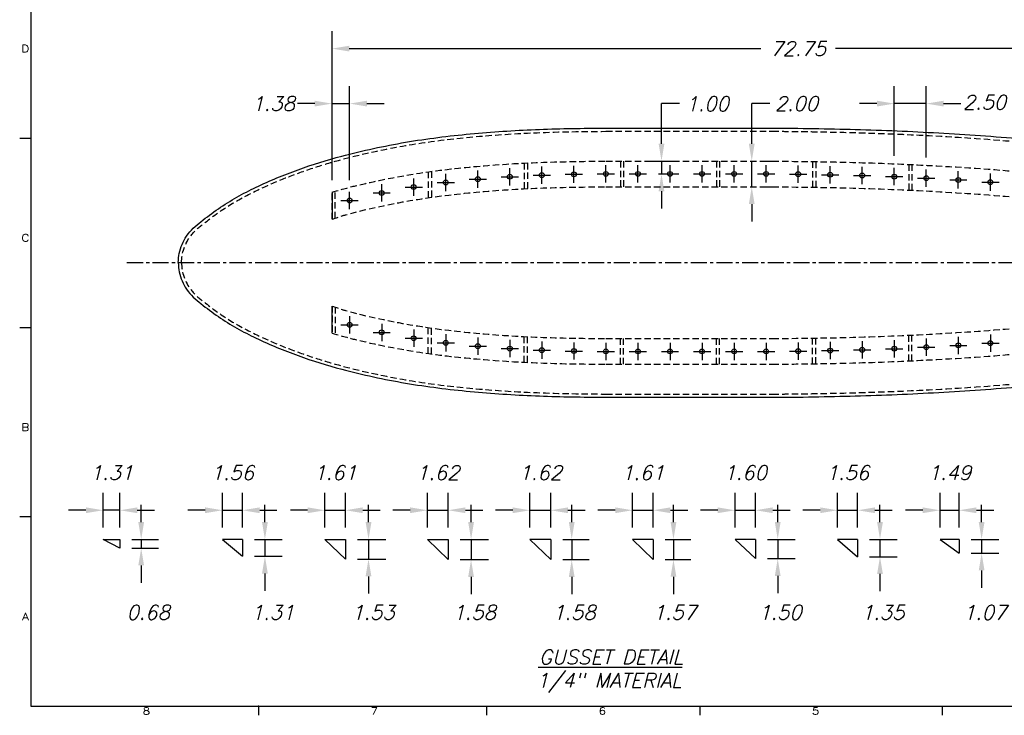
# Model space of a CAD drawing. Extents: x -121 to 25, y 5 to 96.
# Tile 1 of 3: x -120 to -43, y 5 to 60. Entities that reach past the tile are written whole.
import ezdxf
from ezdxf.enums import TextEntityAlignment as Align

# ---------------------------------------------------------------- set-up
doc = ezdxf.new("R2010")
doc.units = 0
doc.header["$LTSCALE"] = 2
doc.header["$MEASUREMENT"] = 0
doc.linetypes.add('CENTER', pattern=[2, 1.25, -0.25, 0.25, -0.25])
doc.linetypes.add('HIDDEN', pattern=[0.375, 0.25, -0.125])
doc.layers.get('0').update_dxf_attribs({"linetype": 'CONTINUOUS'})
doc.layers.get('DEFPOINTS').update_dxf_attribs({"linetype": 'CONTINUOUS'})
for name, color, linetype in [('DIMEN', 1, 'CONTINUOUS'), ('GUSSETTS', 5, 'CONTINUOUS'), ('HULL', 7, 'CONTINUOUS'), ('TTLBOX', 111, 'CONTINUOUS')]:
    doc.layers.add(name, color=color, linetype=linetype)
doc.styles.add('ENGR', font='Romans', dxfattribs={"oblique": 15})
doc.styles.add('ROMAND', font='Romand', dxfattribs={"height": 0.1})
doc.dimstyles.get("Standard").update_dxf_attribs({"dimtxt": 0.18, "dimasz": 0.18, "dimexe": 0.18, "dimexo": 0.0625, "dimgap": 0.09, "dimtad": 0, "dimtih": 1, "dimtoh": 1, "dimdec": 4, "dimzin": 0, "dimtxsty": 'STANDARD', "dimcen": 0.09, "dimazin": 3, "dimtfac": 1, "dimtdec": 4, "dimtofl": 0, "dimtmove": 0, "dimatfit": 3, "dimtolj": 1, "dimtzin": 0})

# ---------------------------------------------------------------- blocks, each defined once
blk = doc.blocks.new('BORDER')
at = {"layer": 'TTLBOX'}
for p, q in [((-20.75, 15.75), (-20.75, 0)), ((-20.75, 7.875), (-20.875, 7.875)), ((-20.75, 5.25), (-20.875, 5.25)), ((-20.75, 2.625), (-20.875, 2.625)), ((-20.75, 0), (0, 0)), ((-18.156, 0), (-18.156, -0.125)), ((-15.562, 0), (-15.562, -0.125)), ((-13.134, 0), (-13.134, -0.125)), ((-10.375, 0), (-10.375, -0.125))]:
    blk.add_line(p, q, dxfattribs=at)
for p in [(-20.75, 7.875), (-20.75, 7.875), (-20.75, 5.25), (-20.75, 5.25), (-20.75, 2.625), (-20.75, 2.625), (-18.156, 0)]:
    blk.add_point(p, dxfattribs=at)
at = {"layer": 'TTLBOX', "style": 'ROMAND'}
for s, p in [('D', (-20.81, 9.07)), ('C', (-20.81, 6.445)), ('B', (-20.81, 3.82)), ('A', (-20.81, 1.195)), ('8', (-19.433, -0.116)), ('7', (-16.839, -0.116)), ('6', (-14.245, -0.116)), ('5', (-11.817, -0.116))]:
    blk.add_text(s, height=0.1, dxfattribs=at).set_placement(p, align=Align.CENTER)
blk = doc.blocks.new('BBORDER')
at = {"layer": 'TTLBOX', "xscale": 0.7619047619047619, "yscale": 0.625, "zscale": 0.7619047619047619}
blk.add_blockref('BORDER', (0, 0), dxfattribs=at)
blk = doc.blocks.new('*D30')
at = {"color": 0, "linetype": 'BYBLOCK'}
for p, q in [((-107.264, 21.019), (-107.264, 23.705)), ((-105.954, 21.019), (-105.954, 23.705)), ((-108.614, 22.355), (-109.964, 22.355)), ((-105.954, 22.355), (-107.264, 22.355)), ((-104.604, 22.355), (-103.254, 22.355))]:
    blk.add_line(p, q, dxfattribs=at)
for points in [[(-108.614, 22.58), (-108.614, 22.13), (-107.264, 22.355)], [(-104.604, 22.58), (-104.604, 22.13), (-105.954, 22.355)]]:
    blk.add_solid(points, dxfattribs=at)
at = {"layer": 'DEFPOINTS', "color": 0, "linetype": 'BYBLOCK'}
for p in [(-107.264, 22.355), (-107.264, 20.081), (-105.954, 20.081)]:
    blk.add_point(p, dxfattribs=at)
at = {"color": 0, "linetype": 'BYBLOCK', "insert": (-106.609, 25.28), "char_height": 1.125, "attachment_point": 5, "style": 'ENGR'}
blk.add_mtext('\\A1;1.31', dxfattribs=at)
blk = doc.blocks.new('*D31')
at = {"color": 0, "linetype": 'BYBLOCK'}
for p, q in [((-98.954, 21.019), (-98.954, 23.705)), ((-97.398, 21.019), (-97.398, 23.705)), ((-100.304, 22.355), (-101.654, 22.355)), ((-98.954, 22.355), (-97.398, 22.355)), ((-96.048, 22.355), (-94.698, 22.355))]:
    blk.add_line(p, q, dxfattribs=at)
for points in [[(-100.304, 22.58), (-100.304, 22.13), (-98.954, 22.355)], [(-96.048, 22.58), (-96.048, 22.13), (-97.398, 22.355)]]:
    blk.add_solid(points, dxfattribs=at)
at = {"layer": 'DEFPOINTS', "color": 0, "linetype": 'BYBLOCK'}
for p in [(-97.398, 22.355), (-98.954, 20.081), (-97.398, 20.081)]:
    blk.add_point(p, dxfattribs=at)
at = {"color": 0, "linetype": 'BYBLOCK', "insert": (-98.176, 25.28), "char_height": 1.125, "attachment_point": 5, "style": 'ENGR'}
blk.add_mtext('\\A1;1.56', dxfattribs=at)
blk = doc.blocks.new('*D32')
at = {"color": 0, "linetype": 'BYBLOCK'}
for p, q in [((-91.954, 21.019), (-91.954, 23.705)), ((-90.348, 21.019), (-90.348, 23.705)), ((-93.304, 22.355), (-94.654, 22.355)), ((-91.954, 22.355), (-90.348, 22.355)), ((-88.998, 22.355), (-87.648, 22.355))]:
    blk.add_line(p, q, dxfattribs=at)
for points in [[(-93.304, 22.58), (-93.304, 22.13), (-91.954, 22.355)], [(-88.998, 22.58), (-88.998, 22.13), (-90.348, 22.355)]]:
    blk.add_solid(points, dxfattribs=at)
at = {"layer": 'DEFPOINTS', "color": 0, "linetype": 'BYBLOCK'}
for p in [(-90.348, 22.355), (-91.954, 20.081), (-90.348, 20.081)]:
    blk.add_point(p, dxfattribs=at)
at = {"color": 0, "linetype": 'BYBLOCK', "insert": (-91.151, 25.28), "char_height": 1.125, "attachment_point": 5, "style": 'ENGR'}
blk.add_mtext('\\A1;1.61', dxfattribs=at)
blk = doc.blocks.new('*D33')
at = {"color": 0, "linetype": 'BYBLOCK'}
for p, q in [((-84.954, 21.019), (-84.954, 23.705)), ((-83.339, 21.019), (-83.339, 23.705)), ((-86.304, 22.355), (-87.654, 22.355)), ((-84.954, 22.355), (-83.339, 22.355)), ((-81.989, 22.355), (-80.639, 22.355))]:
    blk.add_line(p, q, dxfattribs=at)
for points in [[(-86.304, 22.58), (-86.304, 22.13), (-84.954, 22.355)], [(-81.989, 22.58), (-81.989, 22.13), (-83.339, 22.355)]]:
    blk.add_solid(points, dxfattribs=at)
at = {"layer": 'DEFPOINTS', "color": 0, "linetype": 'BYBLOCK'}
for p in [(-83.339, 22.355), (-84.954, 20.081), (-83.339, 20.081)]:
    blk.add_point(p, dxfattribs=at)
at = {"color": 0, "linetype": 'BYBLOCK', "insert": (-84.146, 25.28), "char_height": 1.125, "attachment_point": 5, "style": 'ENGR'}
blk.add_mtext('\\A1;1.62', dxfattribs=at)
blk = doc.blocks.new('*D34')
at = {"color": 0, "linetype": 'BYBLOCK'}
for p, q in [((-77.954, 21.019), (-77.954, 23.705)), ((-76.339, 21.019), (-76.339, 23.705)), ((-79.304, 22.355), (-80.654, 22.355)), ((-77.954, 22.355), (-76.339, 22.355)), ((-74.989, 22.355), (-73.639, 22.355))]:
    blk.add_line(p, q, dxfattribs=at)
for points in [[(-79.304, 22.58), (-79.304, 22.13), (-77.954, 22.355)], [(-74.989, 22.58), (-74.989, 22.13), (-76.339, 22.355)]]:
    blk.add_solid(points, dxfattribs=at)
at = {"layer": 'DEFPOINTS', "color": 0, "linetype": 'BYBLOCK'}
for p in [(-76.339, 22.355), (-77.954, 20.081), (-76.339, 20.081)]:
    blk.add_point(p, dxfattribs=at)
at = {"color": 0, "linetype": 'BYBLOCK', "insert": (-77.146, 25.28), "char_height": 1.125, "attachment_point": 5, "style": 'ENGR'}
blk.add_mtext('\\A1;1.62', dxfattribs=at)
blk = doc.blocks.new('*D35')
at = {"color": 0, "linetype": 'BYBLOCK'}
for p, q in [((-70.954, 21.019), (-70.954, 23.705)), ((-69.341, 21.019), (-69.341, 23.705)), ((-72.304, 22.355), (-73.654, 22.355)), ((-70.954, 22.355), (-69.341, 22.355)), ((-67.991, 22.355), (-66.641, 22.355))]:
    blk.add_line(p, q, dxfattribs=at)
for points in [[(-72.304, 22.58), (-72.304, 22.13), (-70.954, 22.355)], [(-67.991, 22.58), (-67.991, 22.13), (-69.341, 22.355)]]:
    blk.add_solid(points, dxfattribs=at)
at = {"layer": 'DEFPOINTS', "color": 0, "linetype": 'BYBLOCK'}
for p in [(-69.341, 22.355), (-70.954, 20.081), (-69.341, 20.081)]:
    blk.add_point(p, dxfattribs=at)
at = {"color": 0, "linetype": 'BYBLOCK', "insert": (-70.147, 25.28), "char_height": 1.125, "attachment_point": 5, "style": 'ENGR'}
blk.add_mtext('\\A1;1.61', dxfattribs=at)
blk = doc.blocks.new('*D36')
at = {"color": 0, "linetype": 'BYBLOCK'}
for p, q in [((-63.954, 21.019), (-63.954, 23.705)), ((-62.355, 21.019), (-62.355, 23.705)), ((-65.304, 22.355), (-66.654, 22.355)), ((-63.954, 22.355), (-62.355, 22.355)), ((-61.005, 22.355), (-59.655, 22.355))]:
    blk.add_line(p, q, dxfattribs=at)
for points in [[(-65.304, 22.58), (-65.304, 22.13), (-63.954, 22.355)], [(-61.005, 22.58), (-61.005, 22.13), (-62.355, 22.355)]]:
    blk.add_solid(points, dxfattribs=at)
at = {"layer": 'DEFPOINTS', "color": 0, "linetype": 'BYBLOCK'}
for p in [(-62.355, 22.355), (-63.954, 20.081), (-62.355, 20.081)]:
    blk.add_point(p, dxfattribs=at)
at = {"color": 0, "linetype": 'BYBLOCK', "insert": (-63.154, 25.28), "char_height": 1.125, "attachment_point": 5, "style": 'ENGR'}
blk.add_mtext('\\A1;1.60', dxfattribs=at)
blk = doc.blocks.new('*D37')
at = {"color": 0, "linetype": 'BYBLOCK'}
for p, q in [((-56.954, 21.019), (-56.954, 23.705)), ((-55.389, 21.019), (-55.389, 23.705)), ((-58.304, 22.355), (-59.654, 22.355)), ((-56.954, 22.355), (-55.389, 22.355)), ((-54.039, 22.355), (-52.689, 22.355))]:
    blk.add_line(p, q, dxfattribs=at)
for points in [[(-58.304, 22.58), (-58.304, 22.13), (-56.954, 22.355)], [(-54.039, 22.58), (-54.039, 22.13), (-55.389, 22.355)]]:
    blk.add_solid(points, dxfattribs=at)
at = {"layer": 'DEFPOINTS', "color": 0, "linetype": 'BYBLOCK'}
for p in [(-55.389, 22.355), (-56.954, 20.081), (-55.389, 20.081)]:
    blk.add_point(p, dxfattribs=at)
at = {"color": 0, "linetype": 'BYBLOCK', "insert": (-56.172, 25.28), "char_height": 1.125, "attachment_point": 5, "style": 'ENGR'}
blk.add_mtext('\\A1;1.56', dxfattribs=at)
blk = doc.blocks.new('*D38')
at = {"color": 0, "linetype": 'BYBLOCK'}
for p, q in [((-49.954, 21.019), (-49.954, 23.705)), ((-48.468, 21.019), (-48.468, 23.705)), ((-51.304, 22.355), (-52.654, 22.355)), ((-49.954, 22.355), (-48.468, 22.355)), ((-47.118, 22.355), (-45.768, 22.355))]:
    blk.add_line(p, q, dxfattribs=at)
for points in [[(-51.304, 22.58), (-51.304, 22.13), (-49.954, 22.355)], [(-47.118, 22.58), (-47.118, 22.13), (-48.468, 22.355)]]:
    blk.add_solid(points, dxfattribs=at)
at = {"layer": 'DEFPOINTS', "color": 0, "linetype": 'BYBLOCK'}
for p in [(-48.468, 22.355), (-49.954, 20.081), (-48.468, 20.081)]:
    blk.add_point(p, dxfattribs=at)
at = {"color": 0, "linetype": 'BYBLOCK', "insert": (-49.211, 25.28), "char_height": 1.125, "attachment_point": 5, "style": 'ENGR'}
blk.add_mtext('\\A1;1.49', dxfattribs=at)
blk = doc.blocks.new('*D40')
at = {"color": 0, "linetype": 'BYBLOCK'}
for p, q in [((-104.294, 21.431), (-104.294, 22.781)), ((-105.016, 20.081), (-102.944, 20.081)), ((-104.294, 20.081), (-104.294, 19.405)), ((-105.016, 19.405), (-102.944, 19.405)), ((-104.294, 18.055), (-104.294, 16.705))]:
    blk.add_line(p, q, dxfattribs=at)
for points in [[(-104.519, 21.431), (-104.069, 21.431), (-104.294, 20.081)], [(-104.519, 18.055), (-104.069, 18.055), (-104.294, 19.405)]]:
    blk.add_solid(points, dxfattribs=at)
at = {"layer": 'DEFPOINTS', "color": 0, "linetype": 'BYBLOCK'}
for p in [(-105.954, 20.081), (-105.954, 19.405), (-104.294, 19.405)]:
    blk.add_point(p, dxfattribs=at)
at = {"color": 0, "linetype": 'BYBLOCK', "insert": (-103.745, 14.384), "char_height": 1.125, "attachment_point": 5, "style": 'ENGR'}
blk.add_mtext('\\A1;0.68', dxfattribs=at)
blk = doc.blocks.new('*D41')
at = {"color": 0, "linetype": 'BYBLOCK'}
for p, q in [((-95.639, 21.431), (-95.639, 22.781)), ((-96.461, 20.081), (-94.289, 20.081)), ((-95.639, 20.081), (-95.639, 18.771)), ((-96.461, 18.771), (-94.289, 18.771)), ((-95.639, 17.421), (-95.639, 16.071))]:
    blk.add_line(p, q, dxfattribs=at)
for points in [[(-95.864, 21.431), (-95.414, 21.431), (-95.639, 20.081)], [(-95.864, 17.421), (-95.414, 17.421), (-95.639, 18.771)]]:
    blk.add_solid(points, dxfattribs=at)
at = {"layer": 'DEFPOINTS', "color": 0, "linetype": 'BYBLOCK'}
for p in [(-97.398, 20.081), (-97.398, 18.771), (-95.639, 18.771)]:
    blk.add_point(p, dxfattribs=at)
at = {"color": 0, "linetype": 'BYBLOCK', "insert": (-95.037, 14.384), "char_height": 1.125, "attachment_point": 5, "style": 'ENGR'}
blk.add_mtext('\\A1;1.31', dxfattribs=at)
blk = doc.blocks.new('*D42')
at = {"color": 0, "linetype": 'BYBLOCK'}
for p, q in [((-89.554, 21.431), (-89.554, 22.781)), ((-90.411, 20.081), (-88.204, 20.081)), ((-89.554, 20.081), (-89.554, 18.552)), ((-90.411, 18.552), (-88.204, 18.552)), ((-89.554, 17.202), (-89.554, 15.852))]:
    blk.add_line(p, q, dxfattribs=at)
for points in [[(-89.779, 21.431), (-89.329, 21.431), (-89.554, 20.081)], [(-89.779, 17.202), (-89.329, 17.202), (-89.554, 18.552)]]:
    blk.add_solid(points, dxfattribs=at)
at = {"layer": 'DEFPOINTS', "color": 0, "linetype": 'BYBLOCK'}
for p in [(-91.348, 20.081), (-91.348, 18.552), (-89.554, 18.552)]:
    blk.add_point(p, dxfattribs=at)
at = {"color": 0, "linetype": 'BYBLOCK', "insert": (-89.198, 14.384), "char_height": 1.125, "attachment_point": 5, "style": 'ENGR'}
blk.add_mtext('\\A1;1.53', dxfattribs=at)
blk = doc.blocks.new('*D43')
at = {"color": 0, "linetype": 'BYBLOCK'}
for p, q in [((-85.551, 21.431), (-85.551, 22.781)), ((-86.401, 20.081), (-84.201, 20.081)), ((-85.551, 20.081), (-85.551, 18.504)), ((-86.401, 18.504), (-84.201, 18.504)), ((-85.551, 17.154), (-85.551, 15.804))]:
    blk.add_line(p, q, dxfattribs=at)
for points in [[(-85.776, 21.431), (-85.326, 21.431), (-85.551, 20.081)], [(-85.776, 17.154), (-85.326, 17.154), (-85.551, 18.504)]]:
    blk.add_solid(points, dxfattribs=at)
at = {"layer": 'DEFPOINTS', "color": 0, "linetype": 'BYBLOCK'}
for p in [(-87.339, 20.081), (-87.339, 18.504), (-85.551, 18.504)]:
    blk.add_point(p, dxfattribs=at)
at = {"color": 0, "linetype": 'BYBLOCK', "insert": (-85.301, 14.384), "char_height": 1.125, "attachment_point": 5, "style": 'ENGR'}
blk.add_mtext('\\A1;1.58', dxfattribs=at)
blk = doc.blocks.new('*D44')
at = {"color": 0, "linetype": 'BYBLOCK'}
for p, q in [((-77.697, 21.431), (-77.697, 22.781)), ((-78.401, 20.081), (-76.347, 20.081)), ((-77.697, 20.081), (-77.697, 18.504)), ((-78.401, 18.504), (-76.347, 18.504)), ((-77.697, 17.154), (-77.697, 15.804))]:
    blk.add_line(p, q, dxfattribs=at)
for points in [[(-77.922, 21.431), (-77.472, 21.431), (-77.697, 20.081)], [(-77.922, 17.154), (-77.472, 17.154), (-77.697, 18.504)]]:
    blk.add_solid(points, dxfattribs=at)
at = {"layer": 'DEFPOINTS', "color": 0, "linetype": 'BYBLOCK'}
for p in [(-79.339, 20.081), (-79.339, 18.504), (-77.697, 18.504)]:
    blk.add_point(p, dxfattribs=at)
at = {"color": 0, "linetype": 'BYBLOCK', "insert": (-77.521, 14.384), "char_height": 1.125, "attachment_point": 5, "style": 'ENGR'}
blk.add_mtext('\\A1;1.58', dxfattribs=at)
blk = doc.blocks.new('*D45')
at = {"color": 0, "linetype": 'BYBLOCK'}
for p, q in [((-69.757, 21.431), (-69.757, 22.781)), ((-70.403, 20.081), (-68.407, 20.081)), ((-69.757, 20.081), (-69.757, 18.514)), ((-70.403, 18.514), (-68.407, 18.514)), ((-69.757, 17.164), (-69.757, 15.814))]:
    blk.add_line(p, q, dxfattribs=at)
for points in [[(-69.982, 21.431), (-69.532, 21.431), (-69.757, 20.081)], [(-69.982, 17.164), (-69.532, 17.164), (-69.757, 18.514)]]:
    blk.add_solid(points, dxfattribs=at)
at = {"layer": 'DEFPOINTS', "color": 0, "linetype": 'BYBLOCK'}
for p in [(-71.341, 20.081), (-71.341, 18.514), (-69.757, 18.514)]:
    blk.add_point(p, dxfattribs=at)
at = {"color": 0, "linetype": 'BYBLOCK', "insert": (-69.683, 14.384), "char_height": 1.125, "attachment_point": 5, "style": 'ENGR'}
blk.add_mtext('\\A1;1.57', dxfattribs=at)
blk = doc.blocks.new('*D46')
at = {"color": 0, "linetype": 'BYBLOCK'}
for p, q in [((-61.621, 21.431), (-61.621, 22.781)), ((-62.418, 20.081), (-60.271, 20.081)), ((-61.621, 20.081), (-61.621, 18.584)), ((-62.418, 18.584), (-60.271, 18.584)), ((-61.621, 17.234), (-61.621, 15.884))]:
    blk.add_line(p, q, dxfattribs=at)
for points in [[(-61.846, 21.431), (-61.396, 21.431), (-61.621, 20.081)], [(-61.846, 17.234), (-61.396, 17.234), (-61.621, 18.584)]]:
    blk.add_solid(points, dxfattribs=at)
at = {"layer": 'DEFPOINTS', "color": 0, "linetype": 'BYBLOCK'}
for p in [(-63.355, 20.081), (-63.355, 18.584), (-61.621, 18.584)]:
    blk.add_point(p, dxfattribs=at)
at = {"color": 0, "linetype": 'BYBLOCK', "insert": (-61.435, 14.384), "char_height": 1.125, "attachment_point": 5, "style": 'ENGR'}
blk.add_mtext('\\A1;1.50', dxfattribs=at)
blk = doc.blocks.new('*D47')
at = {"color": 0, "linetype": 'BYBLOCK'}
for p, q in [((-53.64, 21.431), (-53.64, 22.781)), ((-54.452, 20.081), (-52.29, 20.081)), ((-53.64, 20.081), (-53.64, 18.735)), ((-54.452, 18.735), (-52.29, 18.735)), ((-53.64, 17.385), (-53.64, 16.035))]:
    blk.add_line(p, q, dxfattribs=at)
for points in [[(-53.865, 21.431), (-53.415, 21.431), (-53.64, 20.081)], [(-53.865, 17.385), (-53.415, 17.385), (-53.64, 18.735)]]:
    blk.add_solid(points, dxfattribs=at)
at = {"layer": 'DEFPOINTS', "color": 0, "linetype": 'BYBLOCK'}
for p in [(-55.389, 20.081), (-55.389, 18.735), (-53.64, 18.735)]:
    blk.add_point(p, dxfattribs=at)
at = {"color": 0, "linetype": 'BYBLOCK', "insert": (-53.421, 14.384), "char_height": 1.125, "attachment_point": 5, "style": 'ENGR'}
blk.add_mtext('\\A1;1.35', dxfattribs=at)
blk = doc.blocks.new('*D48')
at = {"color": 0, "linetype": 'BYBLOCK'}
for p, q in [((-45.709, 21.431), (-45.709, 22.781)), ((-46.53, 20.081), (-44.359, 20.081)), ((-45.709, 20.081), (-45.709, 19.008)), ((-46.53, 19.008), (-44.359, 19.008)), ((-45.709, 17.658), (-45.709, 16.308))]:
    blk.add_line(p, q, dxfattribs=at)
for points in [[(-45.934, 21.431), (-45.484, 21.431), (-45.709, 20.081)], [(-45.934, 17.658), (-45.484, 17.658), (-45.709, 19.008)]]:
    blk.add_solid(points, dxfattribs=at)
at = {"layer": 'DEFPOINTS', "color": 0, "linetype": 'BYBLOCK'}
for p in [(-47.468, 20.081), (-47.468, 19.008), (-45.709, 19.008)]:
    blk.add_point(p, dxfattribs=at)
at = {"color": 0, "linetype": 'BYBLOCK', "insert": (-45.466, 14.384), "char_height": 1.125, "attachment_point": 5, "style": 'ENGR'}
blk.add_mtext('\\A1;1.07', dxfattribs=at)
blk = doc.blocks.new('*D51')
at = {"color": 0, "linetype": 'BYBLOCK'}
for p, q in [((-69.849, 51.47), (-69.849, 52.82)), ((-70.764, 50.12), (-68.499, 50.12)), ((-69.849, 50.12), (-69.849, 49.12)), ((-70.073, 49.12), (-68.499, 49.12)), ((-69.849, 47.77), (-69.849, 46.42))]:
    blk.add_line(p, q, dxfattribs=at)
for points in [[(-70.074, 51.47), (-69.624, 51.47), (-69.849, 50.12)], [(-70.074, 47.77), (-69.624, 47.77), (-69.849, 49.12)]]:
    blk.add_solid(points, dxfattribs=at)
at = {"layer": 'DEFPOINTS', "color": 0, "linetype": 'BYBLOCK'}
for p in [(-71.702, 50.12), (-71.011, 49.12), (-69.849, 49.12)]:
    blk.add_point(p, dxfattribs=at)
at = {"color": 0, "linetype": 'BYBLOCK', "insert": (-66.276, 54.588), "char_height": 1.125, "attachment_point": 5, "style": 'ENGR'}
blk.add_mtext('\\A1;1.00', dxfattribs=at)
blk = doc.blocks.new('*D52')
at = {"color": 0, "linetype": 'BYBLOCK'}
for p, q in [((-62.806, 51.47), (-62.806, 52.82)), ((-62.806, 48.12), (-62.806, 50.12)), ((-61.891, 50.12), (-61.456, 50.12)), ((-61.891, 48.12), (-61.456, 48.12)), ((-62.806, 46.77), (-62.806, 45.42))]:
    blk.add_line(p, q, dxfattribs=at)
for points in [[(-63.031, 51.47), (-62.581, 51.47), (-62.806, 50.12)], [(-63.031, 46.77), (-62.581, 46.77), (-62.806, 48.12)]]:
    blk.add_solid(points, dxfattribs=at)
at = {"layer": 'DEFPOINTS', "color": 0, "linetype": 'BYBLOCK'}
for p in [(-62.828, 50.12), (-62.806, 50.12), (-62.828, 48.12)]:
    blk.add_point(p, dxfattribs=at)
at = {"color": 0, "linetype": 'BYBLOCK', "insert": (-59.319, 54.605), "char_height": 1.125, "attachment_point": 5, "style": 'ENGR'}
blk.add_mtext('\\A1;2.00', dxfattribs=at)
blk = doc.blocks.new('*D53')
at = {"color": 0, "linetype": 'BYBLOCK'}
for p, q in [((-51.686, 50.521), (-51.686, 55.955)), ((-49.186, 50.405), (-49.186, 55.955)), ((-53.036, 54.605), (-54.386, 54.605)), ((-49.186, 54.605), (-51.686, 54.605)), ((-47.836, 54.605), (-46.486, 54.605))]:
    blk.add_line(p, q, dxfattribs=at)
for points in [[(-53.036, 54.83), (-53.036, 54.38), (-51.686, 54.605)], [(-47.836, 54.83), (-47.836, 54.38), (-49.186, 54.605)]]:
    blk.add_solid(points, dxfattribs=at)
at = {"layer": 'DEFPOINTS', "color": 0, "linetype": 'BYBLOCK'}
for p in [(-51.686, 54.605), (-51.686, 49.583), (-49.186, 49.467)]:
    blk.add_point(p, dxfattribs=at)
at = {"color": 0, "linetype": 'BYBLOCK', "insert": (-44.641, 54.709), "char_height": 1.125, "attachment_point": 5, "style": 'ENGR'}
blk.add_mtext('\\A1;2.50', dxfattribs=at)
blk = doc.blocks.new('*D54')
at = {"color": 0, "linetype": 'BYBLOCK'}
for p, q in [((-95.561, 48.627), (-95.561, 55.955)), ((-94.186, 48.627), (-94.186, 55.955)), ((-96.911, 54.605), (-98.261, 54.605)), ((-95.561, 54.605), (-94.186, 54.605)), ((-92.836, 54.605), (-91.486, 54.605))]:
    blk.add_line(p, q, dxfattribs=at)
for points in [[(-96.911, 54.83), (-96.911, 54.38), (-95.561, 54.605)], [(-92.836, 54.83), (-92.836, 54.38), (-94.186, 54.605)]]:
    blk.add_solid(points, dxfattribs=at)
at = {"layer": 'DEFPOINTS', "color": 0, "linetype": 'BYBLOCK'}
for p in [(-94.186, 54.605), (-95.561, 47.69), (-94.186, 47.69)]:
    blk.add_point(p, dxfattribs=at)
at = {"color": 0, "linetype": 'BYBLOCK', "insert": (-100.148, 54.605), "char_height": 1.125, "attachment_point": 5, "style": 'ENGR'}
blk.add_mtext('\\A1;1.38', dxfattribs=at)
blk = doc.blocks.new('*D55')
at = {"color": 0, "linetype": 'BYBLOCK'}
for p, q in [((-95.561, 47.071), (-95.561, 58.688)), ((-22.813, 45.25), (-22.813, 58.688)), ((-94.211, 57.338), (-62.102, 57.338)), ((-24.163, 57.338), (-56.272, 57.338))]:
    blk.add_line(p, q, dxfattribs=at)
for points in [[(-94.211, 57.563), (-94.211, 57.113), (-95.561, 57.338)], [(-24.163, 57.563), (-24.163, 57.113), (-22.813, 57.338)]]:
    blk.add_solid(points, dxfattribs=at)
at = {"layer": 'DEFPOINTS', "color": 0, "linetype": 'BYBLOCK'}
for p in [(-22.813, 57.338), (-95.561, 46.134), (-22.813, 44.313)]:
    blk.add_point(p, dxfattribs=at)
at = {"color": 0, "linetype": 'BYBLOCK', "insert": (-59.187, 57.338), "char_height": 1.125, "attachment_point": 5, "style": 'ENGR'}
blk.add_mtext('\\A1;72.75', dxfattribs=at)

msp = doc.modelspace()

# ---------------------------------------------------------------- linework, layer by layer
at = {"layer": 'DIMEN'}
for p, q in [((-69.849, 51.264), (-69.849, 53.049)), ((-68.446, 53.049), (-69.849, 53.049)), ((-62.806, 51.264), (-62.806, 53.049)), ((-61.404, 53.049), (-62.806, 53.049)), ((-84.186, 46.483), (-84.186, 47.833)), ((-81.686, 46.67), (-81.686, 48.02)), ((-79.186, 46.791), (-79.186, 48.141)), ((-76.686, 46.857), (-76.686, 48.207)), ((-74.186, 46.889), (-74.186, 48.239)), ((-71.686, 46.889), (-71.686, 48.239)), ((-69.186, 46.889), (-69.186, 48.239)), ((-66.686, 46.889), (-66.686, 48.239)), ((-64.186, 46.889), (-64.186, 48.239)), ((-61.686, 46.889), (-61.686, 48.239)), ((-59.186, 46.867), (-59.186, 48.217)), ((-56.686, 46.827), (-56.686, 48.177)), ((-54.186, 46.766), (-54.186, 48.116)), ((-51.686, 46.677), (-51.686, 48.027)), ((-49.186, 46.561), (-49.186, 47.911)), ((-46.686, 46.417), (-46.686, 47.767)), ((-89.186, 45.866), (-89.186, 47.216)), ((-87.361, 46.896), (-86.011, 46.896)), ((-86.686, 46.221), (-86.686, 47.571)), ((-84.861, 47.158), (-83.511, 47.158)), ((-82.361, 47.345), (-81.011, 47.345)), ((-79.861, 47.466), (-78.511, 47.466)), ((-77.361, 47.532), (-76.011, 47.532)), ((-74.861, 47.564), (-73.511, 47.564)), ((-72.361, 47.564), (-71.011, 47.564)), ((-69.861, 47.564), (-68.511, 47.564)), ((-67.361, 47.564), (-66.011, 47.564)), ((-64.861, 47.564), (-63.511, 47.564)), ((-62.361, 47.564), (-61.011, 47.564)), ((-59.861, 47.542), (-58.511, 47.542)), ((-57.361, 47.502), (-56.011, 47.502)), ((-54.861, 47.441), (-53.511, 47.441)), ((-52.361, 47.352), (-51.011, 47.352)), ((-49.861, 47.236), (-48.511, 47.236)), ((-47.361, 47.092), (-46.011, 47.092)), ((-44.861, 46.919), (-43.511, 46.919)), ((-44.186, 46.244), (-44.186, 47.594)), ((-94.186, 44.814), (-94.186, 46.164)), ((-91.686, 45.403), (-91.686, 46.753)), ((-89.861, 46.541), (-88.511, 46.541)), ((-94.861, 45.489), (-93.511, 45.489)), ((-92.361, 46.078), (-91.011, 46.078)), ((-94.186, 36.469), (-94.186, 35.119)), ((-94.861, 35.794), (-93.511, 35.794)), ((-91.686, 35.88), (-91.686, 34.53)), ((-89.186, 35.418), (-89.186, 34.068)), ((-92.361, 35.205), (-91.011, 35.205)), ((-89.861, 34.743), (-88.511, 34.743)), ((-86.686, 35.062), (-86.686, 33.712)), ((-84.186, 34.8), (-84.186, 33.45)), ((-81.686, 34.614), (-81.686, 33.264)), ((-51.686, 34.606), (-51.686, 33.256)), ((-49.186, 34.722), (-49.186, 33.372)), ((-46.686, 34.866), (-46.686, 33.516)), ((-44.186, 35.039), (-44.186, 33.689)), ((-87.361, 34.387), (-86.011, 34.387)), ((-84.861, 34.125), (-83.511, 34.125)), ((-82.361, 33.939), (-81.011, 33.939)), ((-79.861, 33.817), (-78.511, 33.817)), ((-79.186, 34.492), (-79.186, 33.142)), ((-76.686, 34.426), (-76.686, 33.076)), ((-74.186, 34.395), (-74.186, 33.045)), ((-71.686, 34.395), (-71.686, 33.045)), ((-69.186, 34.395), (-69.186, 33.045)), ((-66.686, 34.395), (-66.686, 33.045)), ((-64.186, 34.395), (-64.186, 33.045)), ((-61.686, 34.395), (-61.686, 33.045)), ((-59.186, 34.416), (-59.186, 33.066)), ((-56.686, 34.456), (-56.686, 33.106)), ((-54.861, 33.842), (-53.511, 33.842)), ((-54.186, 34.517), (-54.186, 33.167)), ((-52.361, 33.931), (-51.011, 33.931)), ((-49.861, 34.047), (-48.511, 34.047)), ((-47.361, 34.191), (-46.011, 34.191)), ((-44.861, 34.364), (-43.511, 34.364)), ((-77.361, 33.751), (-76.011, 33.751)), ((-74.861, 33.72), (-73.511, 33.72)), ((-72.361, 33.72), (-71.011, 33.72)), ((-69.861, 33.72), (-68.511, 33.72)), ((-67.361, 33.72), (-66.011, 33.72)), ((-64.861, 33.72), (-63.511, 33.72)), ((-62.361, 33.72), (-61.011, 33.72)), ((-59.861, 33.741), (-58.511, 33.741)), ((-57.361, 33.781), (-56.011, 33.781))]:
    msp.add_line(p, q, dxfattribs=at)
at = {"layer": 'GUSSETTS'}
for p, q in [((-113.423, 19.055), (-112.113, 19.055)), ((-112.113, 18.379), (-113.423, 19.055)), ((-112.113, 19.055), (-112.113, 18.379)), ((-104.113, 19.055), (-102.558, 17.745)), ((-102.558, 19.055), (-104.113, 19.055)), ((-102.558, 19.055), (-102.558, 17.745)), ((-96.113, 19.055), (-94.507, 17.525)), ((-96.113, 19.055), (-94.507, 19.055)), ((-94.507, 19.055), (-94.507, 17.525)), ((-88.113, 19.055), (-86.498, 17.478)), ((-88.113, 19.055), (-86.498, 19.055)), ((-86.498, 19.055), (-86.498, 17.478)), ((-78.498, 19.055), (-80.113, 19.055)), ((-80.113, 19.055), (-78.498, 17.478)), ((-78.498, 19.055), (-78.498, 17.478)), ((-70.5, 19.055), (-72.113, 19.055)), ((-72.113, 19.055), (-70.5, 17.488)), ((-70.5, 19.055), (-70.5, 17.488)), ((-64.113, 19.055), (-62.514, 17.558)), ((-62.514, 19.055), (-64.113, 19.055)), ((-62.514, 19.055), (-62.514, 17.558)), ((-56.113, 19.055), (-54.548, 17.708)), ((-54.548, 19.055), (-56.113, 19.055)), ((-54.548, 19.055), (-54.548, 17.708)), ((-46.627, 19.055), (-48.113, 19.055)), ((-48.113, 19.055), (-46.627, 17.981)), ((-46.627, 19.055), (-46.627, 17.981))]:
    msp.add_line(p, q, dxfattribs=at)
at = {"layer": 'HULL'}
for p, q in [((-74.186, 51.142), (-61.186, 51.142)), ((-95.561, 46.134), (-95.561, 44.024)), ((-107.561, 40.646), (-107.561, 40.637)), ((-95.561, 35.149), (-95.561, 37.259)), ((-74.186, 30.141), (-61.186, 30.141))]:
    msp.add_line(p, q, dxfattribs=at)
at = {"layer": 'HULL', "linetype": 'HIDDEN'}
for p, q in [((-74.186, 50.892), (-61.186, 50.892)), ((-80.561, 48.408), (-80.561, 46.406)), ((-80.311, 48.42), (-80.311, 46.418)), ((-74.186, 48.564), (-61.186, 48.564)), ((-73.061, 48.564), (-73.061, 46.564)), ((-72.811, 48.564), (-72.811, 46.564)), ((-65.561, 48.564), (-65.561, 46.564)), ((-65.311, 48.564), (-65.311, 46.564)), ((-58.061, 48.526), (-58.061, 46.526)), ((-57.811, 48.522), (-57.811, 46.522)), ((-88.061, 47.723), (-88.061, 45.703)), ((-87.811, 47.758), (-87.811, 45.739)), ((-50.561, 48.304), (-50.561, 46.302)), ((-50.311, 48.292), (-50.311, 46.29)), ((-95.561, 44.024), (-95.561, 46.134)), ((-95.311, 44.113), (-95.311, 46.208)), ((-74.186, 46.564), (-61.186, 46.564)), ((-95.561, 37.259), (-95.561, 35.149)), ((-95.311, 37.17), (-95.311, 35.075)), ((-88.061, 33.56), (-88.061, 35.581)), ((-87.811, 33.525), (-87.811, 35.545)), ((-80.561, 32.875), (-80.561, 34.877)), ((-80.311, 32.863), (-80.311, 34.865)), ((-74.186, 34.72), (-61.186, 34.72)), ((-73.061, 32.72), (-73.061, 34.72)), ((-72.811, 32.72), (-72.811, 34.72)), ((-65.561, 32.72), (-65.561, 34.72)), ((-65.311, 32.72), (-65.311, 34.72)), ((-58.061, 32.757), (-58.061, 34.757)), ((-57.811, 32.761), (-57.811, 34.761)), ((-50.561, 32.979), (-50.561, 34.981)), ((-50.311, 32.991), (-50.311, 34.993)), ((-74.186, 32.72), (-61.186, 32.72)), ((-74.186, 30.391), (-61.186, 30.391))]:
    msp.add_line(p, q, dxfattribs=at)
at = {"layer": 'HULL', "color": 1, "linetype": 'CENTER', "ltscale": 0.5}
msp.add_line((-111.561, 40.642), (-10.493, 40.642), dxfattribs=at)
at = {"layer": 'HULL'}
for centre in [(-79.186, 47.466), (-76.686, 47.532), (-74.186, 47.564), (-71.686, 47.564), (-69.186, 47.564), (-66.686, 47.564), (-64.186, 47.564), (-61.686, 47.564), (-59.186, 47.542), (-56.686, 47.502), (-86.686, 46.896), (-84.186, 47.158), (-81.686, 47.345), (-54.186, 47.441), (-51.686, 47.352), (-49.186, 47.236), (-46.686, 47.092), (-44.186, 46.919), (-91.686, 46.078), (-89.186, 46.541), (-94.186, 45.489), (-94.186, 35.794), (-91.686, 35.205), (-89.186, 34.743), (-86.686, 34.387), (-84.186, 34.125), (-81.686, 33.939), (-79.186, 33.817), (-76.686, 33.751), (-74.186, 33.72), (-71.686, 33.72), (-69.186, 33.72), (-66.686, 33.72), (-64.186, 33.72), (-61.686, 33.72), (-59.186, 33.741), (-56.686, 33.781), (-54.186, 33.842), (-51.686, 33.931), (-49.186, 34.047), (-46.686, 34.191), (-44.186, 34.364)]:
    msp.add_circle(centre, 0.188, dxfattribs=at)
for points, knots in [([(-107.561, 40.646), (-107.557, 40.887), (-107.528, 41.129), (-107.376, 41.846), (-107.184, 42.309), (-106.759, 42.942), (-106.578, 43.147), (-106.195, 43.515), (-105.992, 43.681), (-105.345, 44.19), (-104.896, 44.527), (-103.967, 45.169), (-103.487, 45.47), (-102.502, 46.024), (-101.998, 46.28), (-100.417, 47.036), (-99.319, 47.488), (-97.086, 48.293), (-95.951, 48.644), (-93.162, 49.391), (-91.497, 49.744), (-88.146, 50.317), (-86.459, 50.529), (-83.078, 50.846), (-81.385, 50.957), (-77.995, 51.096), (-76.3, 51.122), (-74.466, 51.136), (-74.326, 51.137), (-74.186, 51.138)], [0, 0, 0, 0, 0.671981, 0.671981, 2.015943, 2.015943, 2.772562, 2.772562, 3.529182, 3.529182, 5.20334, 5.20334, 6.877498, 6.877498, 8.551657, 8.551657, 12.089324, 12.089324, 15.626992, 15.626992, 20.704023, 20.704023, 25.781054, 25.781054, 30.858085, 30.858085, 35.935117, 35.935117, 36.355018, 36.355018, 36.355018, 36.355018]), ([(-61.186, 51.142), (-60.468, 51.137), (-59.717, 51.132), (-57.437, 51.104), (-55.266, 51.061), (-50.925, 50.908), (-48.756, 50.803), (-44.421, 50.532), (-42.255, 50.361), (-37.931, 49.927), (-35.771, 49.677), (-31.974, 49.089), (-30.334, 48.79), (-27.073, 48.092), (-25.452, 47.689), (-22.249, 46.748), (-20.667, 46.211), (-18.538, 45.385), (-17.968, 45.154), (-17.403, 44.913)], [74.600113, 74.600113, 74.600113, 74.600113, 74.928398, 74.928398, 81.436157, 81.436157, 87.943917, 87.943917, 94.451676, 94.451676, 100.959435, 100.959435, 105.945501, 105.945501, 110.931566, 110.931566, 115.917632, 115.917632, 117.752109, 117.752109, 117.752109, 117.752109]), ([(-107.561, 40.637), (-107.557, 40.397), (-107.528, 40.154), (-107.376, 39.437), (-107.184, 38.974), (-106.759, 38.342), (-106.578, 38.136), (-106.195, 37.768), (-105.992, 37.603), (-105.345, 37.093), (-104.896, 36.756), (-103.967, 36.114), (-103.487, 35.813), (-102.502, 35.259), (-101.998, 35.003), (-100.417, 34.248), (-99.319, 33.795), (-97.086, 32.99), (-95.951, 32.639), (-93.162, 31.892), (-91.497, 31.539), (-88.146, 30.966), (-86.459, 30.754), (-83.078, 30.437), (-81.385, 30.326), (-77.995, 30.187), (-76.3, 30.161), (-74.466, 30.147), (-74.326, 30.146), (-74.186, 30.145)], [0, 0, 0, 0, 0.671981, 0.671981, 2.015943, 2.015943, 2.772562, 2.772562, 3.529182, 3.529182, 5.20334, 5.20334, 6.877498, 6.877498, 8.551657, 8.551657, 12.089324, 12.089324, 15.626992, 15.626992, 20.704023, 20.704023, 25.781054, 25.781054, 30.858085, 30.858085, 35.935117, 35.935117, 36.354667, 36.354667, 36.354667, 36.354667]), ([(-61.186, 30.141), (-60.468, 30.146), (-59.717, 30.151), (-57.437, 30.179), (-55.266, 30.222), (-50.925, 30.375), (-48.756, 30.48), (-44.421, 30.751), (-42.255, 30.923), (-37.931, 31.356), (-35.771, 31.607), (-31.974, 32.194), (-30.334, 32.493), (-27.073, 33.191), (-25.452, 33.594), (-22.249, 34.535), (-20.667, 35.072), (-18.538, 35.898), (-17.968, 36.129), (-17.403, 36.37)], [74.600113, 74.600113, 74.600113, 74.600113, 74.928398, 74.928398, 81.436157, 81.436157, 87.943917, 87.943917, 94.451676, 94.451676, 100.959435, 100.959435, 105.945501, 105.945501, 110.931566, 110.931566, 115.917632, 115.917632, 117.752109, 117.752109, 117.752109, 117.752109])]:
    msp.add_open_spline(points, degree=3, knots=knots, dxfattribs=at)
at = {"layer": 'HULL', "linetype": 'HIDDEN'}
for points, knots in [([(-107.311, 40.642), (-107.298, 41.394), (-106.867, 42.652), (-105.281, 43.939), (-103.641, 45.138), (-101.598, 46.223), (-99.585, 47.114), (-97.579, 47.865), (-94.923, 48.699), (-91.589, 49.493), (-87.578, 50.163), (-83.568, 50.569), (-79.106, 50.835), (-75.978, 50.877), (-74.186, 50.888)], [0, 0, 0, 0, 2.258185, 3.623799, 6.076634, 8.354374, 10.54346, 12.679461, 14.77634, 18.892272, 22.947997, 26.969986, 30.97718, 36.35344, 36.35344, 36.35344, 36.35344]), ([(-61.187, 50.892), (-60.819, 50.89), (-60.442, 50.887), (-59.869, 50.883), (-59.662, 50.881), (-59.56, 50.88), (-59.505, 50.879), (-59.399, 50.878), (-59.345, 50.877), (-59.186, 50.875), (-59.08, 50.874), (-58.761, 50.869), (-58.548, 50.866), (-57.911, 50.856), (-57.486, 50.849), (-56.211, 50.824), (-55.361, 50.804), (-52.811, 50.731), (-51.112, 50.663), (-46.968, 50.453), (-44.523, 50.294), (-40.634, 49.952), (-39.186, 49.807), (-36.296, 49.474), (-34.854, 49.285), (-31.365, 48.736), (-29.325, 48.347), (-25.282, 47.394), (-23.283, 46.825), (-20.03, 45.705), (-18.755, 45.218), (-17.501, 44.683)], [74.600113, 74.600113, 74.600113, 74.600113, 74.768465, 74.768465, 74.927874, 74.927874, 75.087284, 75.087284, 75.246693, 75.246693, 75.565511, 75.565511, 76.203149, 76.203149, 77.478423, 77.478423, 80.028971, 80.028971, 85.130068, 85.130068, 92.477883, 92.477883, 96.841724, 96.841724, 101.205565, 101.205565, 107.433835, 107.433835, 113.662106, 113.662106, 117.752109, 117.752109, 117.752109, 117.752109]), ([(-95.561, 46.134), (-94.587, 46.425), (-94.111, 46.548), (-91.773, 47.116), (-89.89, 47.466), (-86.471, 47.947), (-84.935, 48.106), (-81.857, 48.349), (-80.314, 48.431), (-77.244, 48.531), (-75.715, 48.55), (-74.186, 48.564)], [15.295814, 15.295814, 15.295814, 15.295814, 16.770299, 16.770299, 22.507506, 22.507506, 27.136402, 27.136402, 31.765298, 31.765298, 36.35344, 36.35344, 36.35344, 36.35344]), ([(-61.186, 48.564), (-60.651, 48.559), (-60.161, 48.553), (-58.761, 48.537), (-57.919, 48.525), (-55.567, 48.483), (-54.233, 48.447), (-51.552, 48.351), (-50.21, 48.291), (-46.188, 48.079), (-43.513, 47.892), (-38.169, 47.383), (-35.499, 47.074), (-30.751, 46.295), (-28.661, 45.881), (-25.324, 45.058), (-24.062, 44.706), (-22.813, 44.313)], [74.603031, 74.603031, 74.603031, 74.603031, 75.609513, 75.609513, 77.622477, 77.622477, 81.648405, 81.648405, 85.674333, 85.674333, 93.726188, 93.726188, 101.778044, 101.778044, 108.163382, 108.163382, 112.089691, 112.089691, 112.089691, 112.089691]), ([(-95.561, 44.024), (-94.87, 44.271), (-94.678, 44.325), (-92.938, 44.803), (-91.352, 45.148), (-88.156, 45.711), (-86.546, 45.924), (-83.287, 46.245), (-81.643, 46.359), (-78.356, 46.506), (-76.704, 46.538), (-74.75, 46.556), (-74.462, 46.558), (-74.173, 46.56)], [14.717956, 14.717956, 14.717956, 14.717956, 15.342484, 15.342484, 20.377619, 20.377619, 25.412754, 25.412754, 30.447889, 30.447889, 35.483024, 35.483024, 36.35344, 36.35344, 36.35344, 36.35344]), ([(-61.186, 46.564), (-57.691, 46.53), (-55.432, 46.487), (-50.917, 46.328), (-48.657, 46.218), (-44.156, 45.928), (-41.915, 45.744), (-38.196, 45.358), (-36.722, 45.187), (-33.805, 44.779), (-32.354, 44.54), (-28.931, 43.886), (-26.979, 43.44), (-24.306, 42.684), (-23.557, 42.456), (-22.813, 42.213)], [74.603031, 74.603031, 74.603031, 74.603031, 81.436839, 81.436839, 88.270647, 88.270647, 95.104455, 95.104455, 99.618065, 99.618065, 104.131674, 104.131674, 110.313465, 110.313465, 112.741955, 112.741955, 112.741955, 112.741955]), ([(-107.311, 40.642), (-107.298, 39.889), (-106.867, 38.631), (-105.281, 37.344), (-103.641, 36.145), (-101.598, 35.06), (-99.585, 34.169), (-97.579, 33.418), (-94.923, 32.584), (-91.589, 31.79), (-87.578, 31.12), (-83.568, 30.715), (-79.106, 30.448), (-75.978, 30.407), (-74.186, 30.395)], [0, 0, 0, 0, 2.258185, 3.623799, 6.076634, 8.354374, 10.54346, 12.679461, 14.77634, 18.892272, 22.947997, 26.969986, 30.97718, 36.353089, 36.353089, 36.353089, 36.353089]), ([(-61.186, 34.72), (-57.691, 34.753), (-55.432, 34.796), (-50.917, 34.955), (-48.657, 35.066), (-44.156, 35.355), (-41.915, 35.54), (-38.196, 35.925), (-36.722, 36.096), (-33.805, 36.504), (-32.354, 36.743), (-28.931, 37.398), (-26.979, 37.843), (-24.306, 38.599), (-23.557, 38.827), (-22.813, 39.07)], [74.603031, 74.603031, 74.603031, 74.603031, 81.436839, 81.436839, 88.270647, 88.270647, 95.104455, 95.104455, 99.618065, 99.618065, 104.131674, 104.131674, 110.313465, 110.313465, 112.741955, 112.741955, 112.741955, 112.741955]), ([(-95.561, 37.259), (-94.87, 37.012), (-94.678, 36.958), (-92.938, 36.48), (-91.352, 36.135), (-88.156, 35.572), (-86.546, 35.359), (-83.287, 35.038), (-81.643, 34.924), (-78.356, 34.777), (-76.704, 34.745), (-74.75, 34.727), (-74.462, 34.725), (-74.173, 34.723)], [14.717956, 14.717956, 14.717956, 14.717956, 15.342484, 15.342484, 20.377619, 20.377619, 25.412754, 25.412754, 30.447889, 30.447889, 35.483024, 35.483024, 36.35344, 36.35344, 36.35344, 36.35344]), ([(-61.186, 32.72), (-60.651, 32.725), (-60.161, 32.73), (-58.761, 32.746), (-57.919, 32.758), (-55.567, 32.8), (-54.233, 32.836), (-51.552, 32.932), (-50.21, 32.992), (-46.188, 33.204), (-43.513, 33.392), (-38.169, 33.901), (-35.499, 34.209), (-30.751, 34.988), (-28.661, 35.402), (-25.324, 36.225), (-24.062, 36.577), (-22.813, 36.97)], [74.603031, 74.603031, 74.603031, 74.603031, 75.609513, 75.609513, 77.622477, 77.622477, 81.648405, 81.648405, 85.674333, 85.674333, 93.726188, 93.726188, 101.778044, 101.778044, 108.163382, 108.163382, 112.089691, 112.089691, 112.089691, 112.089691]), ([(-61.187, 30.391), (-60.819, 30.394), (-60.442, 30.396), (-59.869, 30.4), (-59.662, 30.402), (-59.56, 30.403), (-59.505, 30.404), (-59.399, 30.405), (-59.345, 30.406), (-59.186, 30.408), (-59.08, 30.409), (-58.761, 30.414), (-58.548, 30.417), (-57.911, 30.427), (-57.486, 30.434), (-56.211, 30.459), (-55.361, 30.479), (-52.811, 30.552), (-51.112, 30.621), (-46.968, 30.83), (-44.523, 30.989), (-40.634, 31.331), (-39.186, 31.477), (-36.296, 31.809), (-34.854, 31.998), (-31.365, 32.547), (-29.325, 32.936), (-25.282, 33.889), (-23.283, 34.458), (-20.03, 35.578), (-18.755, 36.065), (-17.501, 36.6)], [74.600113, 74.600113, 74.600113, 74.600113, 74.768465, 74.768465, 74.927874, 74.927874, 75.087284, 75.087284, 75.246693, 75.246693, 75.565511, 75.565511, 76.203149, 76.203149, 77.478423, 77.478423, 80.028971, 80.028971, 85.130068, 85.130068, 92.477883, 92.477883, 96.841724, 96.841724, 101.205565, 101.205565, 107.433835, 107.433835, 113.662106, 113.662106, 117.752109, 117.752109, 117.752109, 117.752109]), ([(-95.561, 35.149), (-94.587, 34.858), (-94.111, 34.735), (-91.773, 34.167), (-89.89, 33.817), (-86.471, 33.336), (-84.935, 33.177), (-81.857, 32.934), (-80.314, 32.852), (-77.244, 32.752), (-75.715, 32.733), (-74.186, 32.72)], [15.295814, 15.295814, 15.295814, 15.295814, 16.770299, 16.770299, 22.507506, 22.507506, 27.136402, 27.136402, 31.765298, 31.765298, 36.35344, 36.35344, 36.35344, 36.35344])]:
    msp.add_open_spline(points, degree=3, knots=knots, dxfattribs=at)

# ---------------------------------------------------------------- block references
at = {"layer": 'DIMEN', "xscale": 9, "yscale": 9, "zscale": 9}
msp.add_blockref('BBORDER', (23.208, 6.039), dxfattribs=at)

# ---------------------------------------------------------------- texts
at = {"layer": 'DIMEN', "style": 'ENGR', "oblique": 15}
for s, p in [('%%uGUSSET DETAIL%%u', (-79.409, 9.313)), ('1/4" MATERIAL', (-79.622, 7.491))]:
    msp.add_text(s, height=1.125, dxfattribs=at).set_placement(p)

# ---------------------------------------------------------------- dimensions: what is measured, and where the dimension line sits
at = {"layer": 'DIMEN'}
dim = msp.add_linear_dim(base=(-22.813, 57.338), p1=(-95.561, 46.134), p2=(-22.813, 44.313), dimstyle='STANDARD', override={"dimscale": 7.5, "dimtxt": 0.15, "dimexo": 0.125, "dimdec": 2, "dimtxsty": 'ENGR'}, dxfattribs=at)
dim.commit()
dim.dimension.update_dxf_attribs({"geometry": '*D55', "text_midpoint": (-59.187, 57.338)})
for base, p1, p2, picture, middle, set_off in [((-94.185686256, 53.049049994), (-95.560686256, 46.133628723), (-94.185686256, 46.133628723), '*D54', (-100.147945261, 53.049049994), (0, -1.556351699)), ((-51.686, 53.049), (-49.186, 47.911), (-51.686, 48.027), '*D53', (-44.641, 53.152), (0, -1.556))]:
    dim = msp.add_linear_dim(base=base, p1=p1, p2=p2, dimstyle='STANDARD', override={"dimscale": 7.5, "dimtxt": 0.15, "dimexo": 0.125, "dimdec": 2, "dimtxsty": 'ENGR'}, dxfattribs=at)
    dim.commit()
    dim.dimension.update_dxf_attribs({"geometry": picture, "text_midpoint": middle, "dimtype": 160, "insert": set_off})
for base, p1, p2, picture, middle, set_off in [((-62.806, 48.564), (-62.828, 46.564), (-62.828, 48.564), '*D52', (-59.319, 53.049), (0, -1.556)), ((-69.849, 47.564), (-71.702, 48.564), (-71.011, 47.564), '*D51', (-66.276, 53.032), (0, -1.556)), ((-110.453, 18.379), (-112.113, 19.055), (-112.113, 18.379), '*D40', (-109.904, 13.357), (-6.159, -1.027)), ((-100.799, 17.745), (-102.558, 19.055), (-102.558, 17.745), '*D41', (-100.196, 13.357), (-5.159, -1.027)), ((-92.713, 17.525), (-94.507, 19.055), (-94.507, 17.525), '*D42', (-92.357, 13.357), (-3.159, -1.027)), ((-84.71, 17.478), (-86.498, 19.055), (-86.498, 17.478), '*D43', (-84.46, 13.357), (0.841, -1.027)), ((-76.856, 17.478), (-78.498, 19.055), (-78.498, 17.478), '*D44', (-76.68, 13.357), (0.841, -1.027)), ((-68.916, 17.488), (-70.5, 19.055), (-70.5, 17.488), '*D45', (-68.842, 13.357), (0.841, -1.027)), ((-60.78, 17.558), (-62.514, 19.055), (-62.514, 17.558), '*D46', (-60.594, 13.357), (0.841, -1.027)), ((-52.799, 17.708), (-54.548, 19.055), (-54.548, 17.708), '*D47', (-52.581, 13.357), (0.841, -1.027)), ((-44.868, 17.981), (-46.627, 19.055), (-46.627, 17.981), '*D48', (-44.625, 13.357), (0.841, -1.027))]:
    dim = msp.add_linear_dim(base=base, p1=p1, p2=p2, angle=90, dimstyle='STANDARD', override={"dimscale": 7.5, "dimtxt": 0.15, "dimexo": 0.125, "dimdec": 2, "dimtxsty": 'ENGR'}, dxfattribs=at)
    dim.commit()
    dim.dimension.update_dxf_attribs({"geometry": picture, "text_midpoint": middle, "dimtype": 160, "insert": set_off})
for base, p1, p2, picture, middle, set_off in [((-113.423, 21.328), (-112.113, 19.055), (-113.423, 19.055), '*D30', (-112.768, 24.253), (-6.159, -1.027)), ((-102.5575, 21.3282), (-104.1129, 19.0549), (-102.5575, 19.0549), '*D31', (-103.3352, 24.2532), (-5.1591, -1.0266)), ((-94.507, 21.328), (-96.113, 19.055), (-94.507, 19.055), '*D32', (-95.31, 24.253), (-4.159, -1.027)), ((-86.4978, 21.3282), (-88.1129, 19.0549), (-86.4978, 19.0549), '*D33', (-87.3054, 24.2532), (-3.1591, -1.0266)), ((-78.4978, 21.3282), (-80.1129, 19.0549), (-78.4978, 19.0549), '*D34', (-79.3054, 24.2532), (-2.1591, -1.0266)), ((-70.5, 21.328), (-72.113, 19.055), (-70.5, 19.055), '*D35', (-71.306, 24.253), (-1.159, -1.027)), ((-62.514, 21.328), (-64.113, 19.055), (-62.514, 19.055), '*D36', (-63.314, 24.253), (-0.159, -1.027)), ((-54.5484, 21.3282), (-56.1129, 19.0549), (-54.5484, 19.0549), '*D37', (-55.3307, 24.2532), (0.8409, -1.0266)), ((-46.627, 21.328), (-48.113, 19.055), (-46.627, 19.055), '*D38', (-47.37, 24.253), (1.841, -1.027))]:
    dim = msp.add_linear_dim(base=base, p1=p1, p2=p2, dimstyle='STANDARD', override={"dimscale": 7.5, "dimtxt": 0.15, "dimexo": 0.125, "dimdec": 2, "dimtxsty": 'ENGR'}, dxfattribs=at)
    dim.commit()
    dim.dimension.update_dxf_attribs({"geometry": picture, "text_midpoint": middle, "insert": set_off})

doc.saveas('drawing.dxf')
